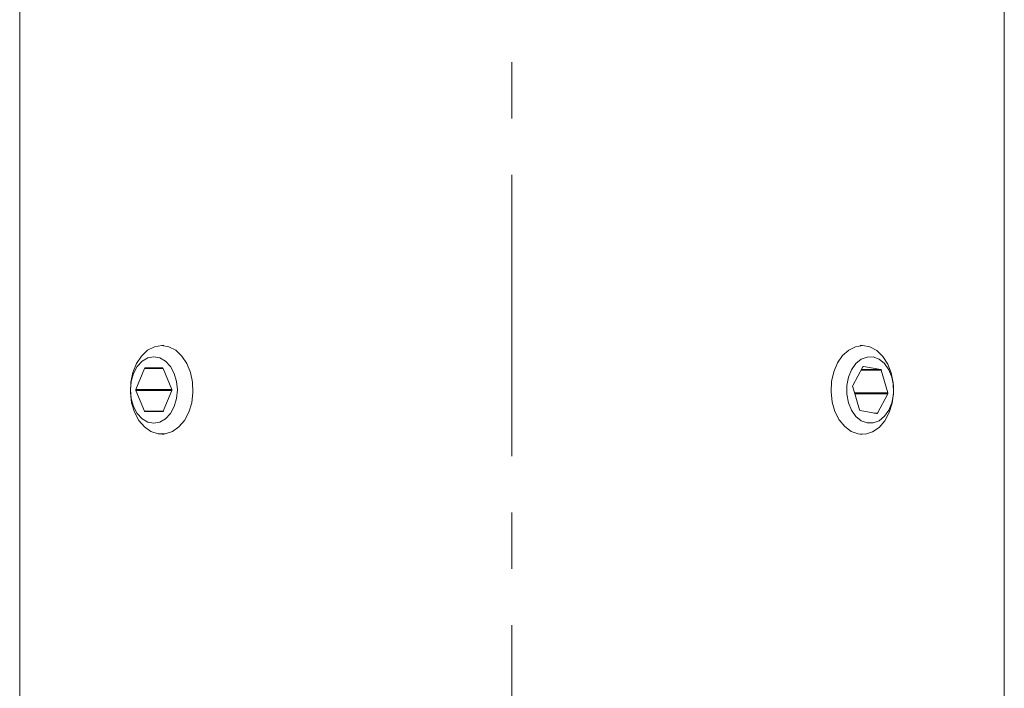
# Model space of a CAD drawing. Header units: inches. Extents: x 1.1 to 19.5, y 1.4 to 16.5.
# Tile 19 of 26: x 11 to 12.7, y 12.9 to 14.1. Entities that reach past the tile are written whole.
import ezdxf

# ---------------------------------------------------------------- set-up
doc = ezdxf.new("R2010")
doc.units = ezdxf.units.IN
doc.header["$MEASUREMENT"] = 0
doc.linetypes.add('CENTERX2', pattern=[0.8, 0.5, -0.1, 0.1, -0.1])
doc.layers.add('SLD-0', color=7, linetype='Continuous')

msp = doc.modelspace()

# ---------------------------------------------------------------- linework, layer by layer
at = {"color": 7, "linetype": 'Continuous', "lineweight": 15}
for p, q in [((10.9575, 14.5513), (10.9575, 12.5513)), ((12.7075, 12.5513), (12.7075, 14.5513)), ((11.2138, 13.505), (11.2099, 13.505)), ((12.4551, 13.505), (12.4512, 13.505)), ((11.1795, 13.4647), (11.1642, 13.4273)), ((11.2124, 13.4647), (11.1795, 13.4647)), ((11.2112, 13.4657), (11.1807, 13.4657)), ((11.2277, 13.4273), (11.2124, 13.4647)), ((12.4563, 13.4674), (12.4382, 13.434)), ((12.453, 13.4613), (12.4889, 13.4613)), ((12.4536, 13.4625), (12.4878, 13.4625)), ((12.4572, 13.4681), (12.4575, 13.4681)), ((12.4878, 13.4625), (12.4575, 13.4681)), ((12.5006, 13.4214), (12.4889, 13.4613)), ((11.2277, 13.4273), (11.1642, 13.4273)), ((11.1642, 13.4253), (11.1791, 13.3889)), ((11.2277, 13.4253), (11.1642, 13.4253)), ((11.2128, 13.3889), (11.2277, 13.4253)), ((12.438, 13.4321), (12.45, 13.3911)), ((12.4411, 13.4214), (12.5006, 13.4214)), ((12.4417, 13.4195), (12.5004, 13.4195)), ((12.4819, 13.3852), (12.5004, 13.4195)), ((11.2128, 13.3889), (11.1791, 13.3889)), ((11.1803, 13.3879), (11.2116, 13.3879)), ((12.4511, 13.3899), (12.4806, 13.3845)), ((12.4765, 13.3852), (12.4819, 13.3852)), ((11.2099, 13.3476), (11.2138, 13.3476)), ((12.4512, 13.3476), (12.4551, 13.3476))]:
    msp.add_line(p, q, dxfattribs=at)
at = {"color": 7, "linetype": 'Continuous', "lineweight": 15, "flags": 128}
for points in [[(11.2099, 13.505), (11.2227, 13.5029), (11.2349, 13.4967), (11.2457, 13.4866), (11.2545, 13.4733), (11.261, 13.4575), (11.2647, 13.44), (11.2655, 13.4217), (11.2632, 13.4037), (11.2581, 13.3869), (11.2504, 13.3723), (11.2405, 13.3605), (11.2289, 13.3523), (11.2163, 13.3481), (11.2034, 13.3481), (11.1908, 13.3523), (11.1793, 13.3605), (11.1694, 13.3723), (11.1617, 13.3869), (11.1565, 13.4037), (11.1543, 13.4217), (11.155, 13.44), (11.1588, 13.4575), (11.1652, 13.4733), (11.1741, 13.4866), (11.1849, 13.4967), (11.197, 13.5029), (11.2099, 13.505)], [(12.5066, 13.4565), (12.5101, 13.4389), (12.5107, 13.4206), (12.5083, 13.4027), (12.503, 13.386), (12.4951, 13.3715), (12.4851, 13.3599), (12.4734, 13.3519), (12.4608, 13.348), (12.4479, 13.3482), (12.4354, 13.3527), (12.4239, 13.3611), (12.4141, 13.3731), (12.4065, 13.3879), (12.4016, 13.4048), (12.3995, 13.4228), (12.4005, 13.4411), (12.4043, 13.4585), (12.411, 13.4742), (12.42, 13.4873), (12.4309, 13.4972), (12.4431, 13.5032), (12.4559, 13.505), (12.4688, 13.5027), (12.4808, 13.4962), (12.4915, 13.4859), (12.5003, 13.4724), (12.5066, 13.4565)], [(11.196, 13.4854), (11.1852, 13.4833), (11.1751, 13.4774), (11.1664, 13.4681), (11.1598, 13.4558), (11.1556, 13.4416), (11.1542, 13.4263), (11.1556, 13.411), (11.1598, 13.3968), (11.1664, 13.3845), (11.1751, 13.3752), (11.1852, 13.3693), (11.196, 13.3672), (11.2068, 13.3693), (11.2168, 13.3752), (11.2255, 13.3845), (11.2321, 13.3968), (11.2363, 13.411), (11.2377, 13.4263), (11.2363, 13.4416), (11.2321, 13.4558), (11.2255, 13.4681), (11.2168, 13.4774), (11.2068, 13.4833), (11.196, 13.4854)], [(12.5076, 13.4489), (12.5022, 13.4623), (12.4945, 13.4732), (12.485, 13.4809), (12.4745, 13.4849), (12.4636, 13.4848), (12.4531, 13.4809), (12.4436, 13.4731), (12.4359, 13.4622), (12.4305, 13.4489), (12.4277, 13.434), (12.4277, 13.4186), (12.4305, 13.4037), (12.4359, 13.3903), (12.4437, 13.3794), (12.4531, 13.3717), (12.4636, 13.3677), (12.4745, 13.3678), (12.4851, 13.3717), (12.4945, 13.3795), (12.5022, 13.3904), (12.5077, 13.4037), (12.5105, 13.4186), (12.5105, 13.434), (12.5076, 13.4489)]]:
    msp.add_lwpolyline(points, dxfattribs=at)
at = {"color": 7, "linetype": 'Continuous', "lineweight": 15}
for centre, radius, start, end in [((11.1808, 13.4643), 0.0014, 95.3927, 163.0703), ((11.2111, 13.4643), 0.0014, 16.9297, 84.6073), ((12.4574, 13.4669), 0.00125, 83.8372, 156.9411), ((12.4874, 13.461), 0.00158, 11.5848, 73.7843), ((11.1667, 13.4263), 0.00268, 158.419, 201.581), ((11.2252, 13.4263), 0.00268, 338.419, 21.581), ((12.4405, 13.4328), 0.00264, 152.9338, 196.4616), ((12.4981, 13.4207), 0.00264, 332.9338, 16.4616), ((11.1804, 13.3893), 0.0014, 196.9297, 264.6073), ((11.2115, 13.3893), 0.0014, 275.3927, 343.0703), ((12.4515, 13.3914), 0.00158, 191.5848, 253.7843), ((12.4807, 13.3857), 0.00125, 263.8372, 336.9411)]:
    msp.add_arc(centre, radius, start, end, dxfattribs=at)
at = {"layer": 'SLD-0', "color": 7, "linetype": 'CENTERX2', "lineweight": 0}
msp.add_line((11.8325, 11.7086), (11.8325, 16.4595), dxfattribs=at)

doc.saveas('drawing.dxf')
